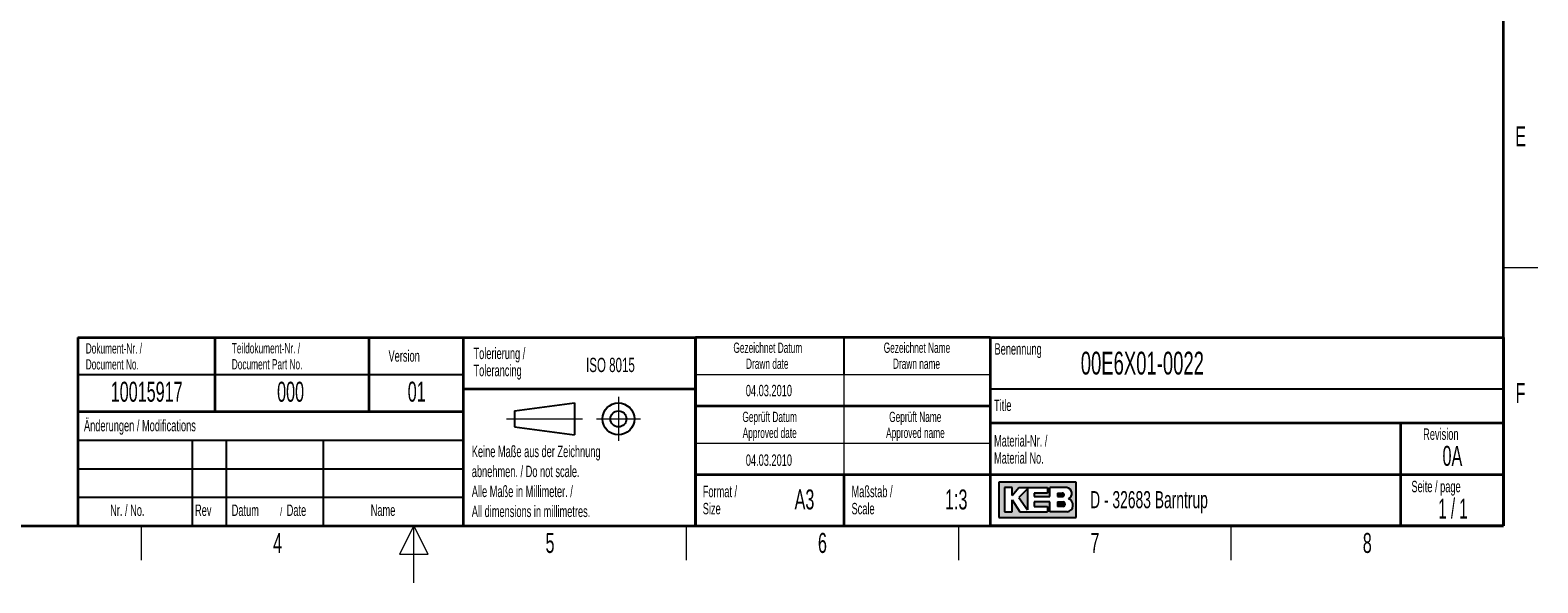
# Model space of a CAD drawing. Header units: millimetres. Extents: x 5 to 418, y 2 to 292.
# Tile 9 of 20: x 150 to 414, y 2 to 99. Entities that reach past the tile are written whole.
import ezdxf

# ---------------------------------------------------------------- set-up
doc = ezdxf.new("R2010")
doc.units = ezdxf.units.MM
doc.layers.add('SLD-0', color=7, linetype='Continuous')
doc.styles.add('SLDTEXTSTYLE0', font='TXT', dxfattribs={"width": 0.605})
doc.styles.add('SLDTEXTSTYLE1', font='TXT', dxfattribs={"width": 0.563})

msp = doc.modelspace()

# ---------------------------------------------------------------- hatches: boundary and pattern name
at = {"linetype": 'Continuous'}
h = msp.add_hatch(color=7, dxfattribs=at)
h.paths.add_polyline_path([(319.519086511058, 13.45626988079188), (333.083981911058, 13.45626988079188), (333.083981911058, 19.65736492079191), (319.519086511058, 19.65736492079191)], flags=0)
edge = h.paths.add_edge_path(flags=0)
edge.add_arc((331.3188604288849, 15.61738520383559), 1.20464082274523, -81.72003226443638, 70.1709600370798, ccw=False)
edge.add_line((331.4923410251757, 14.42530131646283), (331.480008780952, 14.42519098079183))
edge.add_line((331.480008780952, 14.42519098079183), (328.4331606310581, 14.42519098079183))
edge.add_line((328.4331606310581, 14.42519098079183), (328.4331606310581, 16.16924896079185))
edge.add_line((328.4331606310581, 16.16924896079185), (325.7201815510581, 16.16924896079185))
edge.add_line((325.7201815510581, 16.16924896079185), (325.7201815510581, 15.39411208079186))
edge.add_line((325.7201815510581, 15.39411208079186), (328.0455921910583, 15.39411208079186))
edge.add_line((328.0455921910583, 15.39411208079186), (328.0455921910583, 14.42519098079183))
edge.add_line((328.0455921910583, 14.42519098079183), (323.2009866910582, 14.42519098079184))
edge.add_line((323.2009866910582, 14.42519098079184), (321.8444971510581, 16.55681740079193))
edge.add_line((321.8444971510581, 16.55681740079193), (321.8444971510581, 14.42519098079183))
edge.add_line((321.8444971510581, 14.42519098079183), (320.4880076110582, 14.42519098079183))
edge.add_line((320.4880076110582, 14.42519098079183), (320.4880076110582, 18.68844382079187))
edge.add_line((320.4880076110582, 18.68844382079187), (321.8444971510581, 18.68844382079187))
edge.add_line((321.8444971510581, 18.68844382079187), (321.8444971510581, 17.33195428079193))
edge.add_line((321.8444971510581, 17.33195428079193), (323.0072024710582, 18.68844382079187))
edge.add_line((323.0072024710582, 18.68844382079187), (328.0455921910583, 18.68844382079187))
edge.add_line((328.0455921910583, 18.68844382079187), (328.0455921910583, 17.71952272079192))
edge.add_line((328.0455921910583, 17.71952272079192), (325.7201815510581, 17.71952272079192))
edge.add_line((325.7201815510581, 17.71952272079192), (325.7201815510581, 17.13817006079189))
edge.add_line((325.7201815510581, 17.13817006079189), (328.4331606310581, 17.13817006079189))
edge.add_line((328.4331606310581, 17.13817006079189), (328.4331606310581, 18.68844382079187))
edge.add_line((328.4331606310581, 18.68844382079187), (331.4242487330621, 18.68844382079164))
edge.add_line((331.4242487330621, 18.68844382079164), (331.4256482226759, 18.68844382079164))
edge.add_line((331.4256482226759, 18.68844382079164), (331.4259454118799, 18.68845828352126))
edge.add_arc((331.2860949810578, 17.67430640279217), 1.023749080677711, -64.45894120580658, 82.14849338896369, ccw=False)
msp.add_hatch(color=7, dxfattribs=at).paths.add_polyline_path([(324.5574762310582, 14.81275942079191), (324.557476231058, 18.49465960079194), (323.0072024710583, 16.94438584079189)], flags=0)
h = msp.add_hatch(color=7, dxfattribs=at)
edge = h.paths.add_edge_path(flags=0)
edge.add_line((329.7896501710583, 17.13817006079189), (330.6013652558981, 17.13817006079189))
edge.add_arc((330.6568434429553, 17.42884639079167), 0.2959232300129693, 259.1945394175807, 460.8054605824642)
edge.add_line((330.6013652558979, 17.71952272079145), (329.7896501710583, 17.71952272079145))
edge.add_line((329.7896501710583, 17.71952272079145), (329.7896501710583, 17.13817006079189))
h = msp.add_hatch(color=7, dxfattribs=at)
edge = h.paths.add_edge_path(flags=0)
edge.add_line((329.7896501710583, 15.39411208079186), (330.7588584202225, 15.39411208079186))
edge.add_arc((330.7588584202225, 15.78168052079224), 0.3875684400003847, 270.0000000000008, 450.0000000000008)
edge.add_line((330.7588584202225, 16.16924896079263), (330.7386620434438, 16.16924896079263))
edge.add_line((330.7386620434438, 16.16924896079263), (329.7896501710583, 16.16924896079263))
edge.add_line((329.7896501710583, 16.16924896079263), (329.7896501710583, 15.39411208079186))

# ---------------------------------------------------------------- linework, layer by layer
at = {"layer": 'SLD-0', "lineweight": 35}
for p, q in [((408, 12), (408, 282.5)), ((158.116731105, 45.0000000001), (225.616731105, 45.0000000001)), ((158.116731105, 45.0000000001), (158.116731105, 32.0000000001)), ((182.116731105, 45.0000000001), (182.116731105, 32.0000000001)), ((209.116731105, 45.0000000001), (209.116731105, 32.0000000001)), ((225.616731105, 45.0000000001), (225.616731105, 32.0000000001)), ((225.616731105, 45), (266.3304509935, 45)), ((225.616731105, 45), (225.616731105, 36)), ((266.3304509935, 12), (266.3304509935, 45)), ((266.3304509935, 45), (266.3304509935, 12)), ((318, 45), (266.3304509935, 45)), ((318, 45), (318, 12)), ((318, 45), (318, 40.1053465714)), ((318, 45), (408, 45)), ((318, 45), (318, 12)), ((408, 45), (408, 12)), ((225.616731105, 36), (266.3304509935, 36)), ((225.616731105, 36), (225.616731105, 12)), ((158.116731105, 31.9999999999), (158.116731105, 12)), ((158.116731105, 31.9999999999), (225.616731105, 31.9999999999)), ((225.616731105, 31.9999999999), (225.616731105, 12)), ((266.3304509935, 33), (318, 33)), ((408, 30), (318, 30)), ((390, 12), (390, 30)), ((266.3304509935, 21), (318, 21)), ((292.3304509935, 21), (292.3304509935, 12)), ((318, 21), (390, 21)), ((390, 21), (408, 21)), ((26, 12), (408, 12)), ((158.116731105, 12), (225.616731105, 12)), ((225.616731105, 12), (266.3304509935, 12)), ((266.3304509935, 12), (318, 12)), ((408, 12), (318, 12))]:
    msp.add_line(p, q, dxfattribs=at)
at = {"layer": 'SLD-0', "lineweight": 18}
for p, q in [((408, 57.25), (414, 57.25)), ((266.3304509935, 38.5), (318, 38.5)), ((292.3304509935, 38.5), (292.3304509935, 33)), ((252.8396209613, 34.5746449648), (252.8396209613, 26.8746449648)), ((292.3304509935, 33), (292.3304509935, 26.5)), ((233.2396209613, 30.7246449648), (246.5396209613, 30.7246449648)), ((248.9896209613, 30.7246449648), (256.6896209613, 30.7246449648)), ((266.3304509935, 26.5), (318, 26.5)), ((292.3304509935, 26.5), (292.3304509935, 21)), ((169.25, 6), (169.25, 12)), ((217, 12), (214.5, 7)), ((217, 2), (217, 12)), ((219.5, 7), (217, 12)), ((264.75, 6), (264.75, 12)), ((312.5, 6), (312.5, 12)), ((360.25, 6), (360.25, 12)), ((214.5, 7), (219.5, 7))]:
    msp.add_line(p, q, dxfattribs=at)
at = {"layer": 'SLD-0'}
for p, q in [((292.3304509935, 45), (292.3304509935, 38.5)), ((158.116731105, 38.5000000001), (225.616731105, 38.5000000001)), ((318, 36), (408, 36)), ((158.116731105, 27), (225.616731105, 27)), ((178.116731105, 27), (178.116731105, 12)), ((184.116731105, 27), (184.116731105, 12)), ((201.116731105, 27), (201.116731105, 12)), ((158.116731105, 22), (225.616731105, 22)), ((331.4242487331, 18.6884438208), (331.4256482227, 18.6884438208)), ((331.4256482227, 18.6884438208), (331.4259454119, 18.6884582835)), ((158.116731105, 17), (225.616731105, 17)), ((331.480008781, 14.4251909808), (331.4923410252, 14.4253013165))]:
    msp.add_line(p, q, dxfattribs=at)
at = {"layer": 'SLD-0', "lineweight": 25}
for p, q in [((158.116731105, 32.0000000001), (225.616731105, 32.0000000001)), ((234.6396209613, 32.1246449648), (245.1396209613, 33.5246449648)), ((234.6396209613, 32.1246449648), (234.6396209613, 29.3246449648)), ((245.1396209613, 33.5246449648), (245.1396209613, 27.9246449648)), ((234.6396209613, 29.3246449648), (245.1396209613, 27.9246449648))]:
    msp.add_line(p, q, dxfattribs=at)
at = {"layer": 'SLD-0', "linetype": 'Continuous'}
for p, q in [((333.0839819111, 19.6573649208), (319.5190865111, 19.6573649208)), ((319.5190865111, 19.6573649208), (319.5190865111, 13.4562698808)), ((321.8444971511, 18.6884438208), (320.4880076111, 18.6884438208)), ((320.4880076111, 18.6884438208), (320.4880076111, 14.4251909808)), ((321.8444971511, 17.3319542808), (323.0072024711, 18.6884438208)), ((321.8444971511, 17.3319542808), (321.8444971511, 18.6884438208)), ((323.0072024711, 18.6884438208), (328.0455921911, 18.6884438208)), ((328.0455921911, 18.6884438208), (328.0455921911, 17.7195227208)), ((331.4242487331, 18.6884438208), (328.4331606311, 18.6884438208)), ((328.4331606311, 17.1381700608), (328.4331606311, 18.6884438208)), ((331.4242487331, 18.6884438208), (331.4256482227, 18.6884438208)), ((331.4256482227, 18.6884438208), (331.4259454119, 18.6884582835)), ((333.0839819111, 13.4562698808), (333.0839819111, 19.6573649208)), ((321.8444971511, 14.4251909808), (321.8444971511, 16.5568174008)), ((321.8444971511, 16.5568174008), (323.2009866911, 14.4251909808)), ((324.5574762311, 18.4946596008), (323.0072024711, 16.9443858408)), ((323.0072024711, 16.9443858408), (324.5574762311, 14.8127594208)), ((324.5574762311, 18.4946596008), (324.5574762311, 14.8127594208)), ((325.7201815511, 17.7195227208), (325.7201815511, 17.1381700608)), ((328.0455921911, 17.7195227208), (325.7201815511, 17.7195227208)), ((325.7201815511, 17.1381700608), (328.4331606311, 17.1381700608)), ((325.7201815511, 16.1692489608), (325.7201815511, 15.3941120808)), ((328.4331606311, 16.1692489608), (325.7201815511, 16.1692489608)), ((328.4331606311, 14.4251909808), (328.4331606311, 16.1692489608)), ((329.7896501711, 17.7195227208), (330.6013652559, 17.7195227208)), ((329.7896501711, 17.7195227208), (329.7896501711, 17.1381700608)), ((329.7896501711, 17.1381700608), (330.6013652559, 17.1381700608)), ((329.7896501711, 16.1692489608), (330.7588584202, 16.1692489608)), ((329.7896501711, 16.1692489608), (329.7896501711, 15.3941120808)), ((330.7386620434, 16.1692489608), (330.7588584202, 16.1692489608)), ((319.5190865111, 13.4562698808), (333.0839819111, 13.4562698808)), ((320.4880076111, 14.4251909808), (321.8444971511, 14.4251909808)), ((323.2009866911, 14.4251909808), (328.0455921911, 14.4251909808)), ((325.7201815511, 15.3941120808), (328.0455921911, 15.3941120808)), ((328.0455921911, 15.3941120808), (328.0455921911, 14.4251909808)), ((331.480008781, 14.4251909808), (328.4331606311, 14.4251909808)), ((330.7588584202, 15.3941120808), (329.7896501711, 15.3941120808)), ((331.480008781, 14.4251909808), (331.4923410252, 14.4253013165))]:
    msp.add_line(p, q, dxfattribs=at)
at = {"layer": 'SLD-0', "lineweight": 25}
for radius in [2.799999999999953, 1.399999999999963]:
    msp.add_circle((252.8396209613, 30.7246449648), radius, dxfattribs=at)
at = {"layer": 'SLD-0', "linetype": 'Continuous'}
for centre, radius, start, end in [((331.2860949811, 17.6743064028), 1.023749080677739, 295.5410587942, 82.148493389), ((330.656843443, 17.4288463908), 0.2959232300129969, 259.1945394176, 100.8054605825), ((330.7588584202, 15.7816805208), 0.3875684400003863, 270, 90), ((331.3188604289, 15.6173852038), 1.204640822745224, 278.2799677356, 70.1709600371)]:
    msp.add_arc(centre, radius, start, end, dxfattribs=at)

# ---------------------------------------------------------------- texts
at = {"layer": 'SLD-0'}
for s, insert, char_height, attachment_point, style in [('E', (410.9815679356, 82.0010772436), 3.5, 2, 'SLDTEXTSTYLE0'), ('Dokument-Nr. /', (159.4706948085, 43.9891162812), 1.8, 1, 'SLDTEXTSTYLE0'), ('Teildokument-Nr. /', (185.0721201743, 44.0073193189), 1.8, 1, 'SLDTEXTSTYLE0'), ('Version', (212.5452394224, 42.7601484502), 2, 1, 'SLDTEXTSTYLE0'), ('Tolerierung /', (227.4390961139, 43.2172116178), 2, 1, 'SLDTEXTSTYLE0'), ('Gezeichnet Datum', (279.0254468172, 44.103942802), 1.8, 2, 'SLDTEXTSTYLE0'), ('Gezeichnet Name', (305.1708434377, 44.1039425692), 1.8, 2, 'SLDTEXTSTYLE0'), ('Benennung', (318.7636716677, 43.9908879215), 2, 1, 'SLDTEXTSTYLE0'), ('00E6X01-0022', (333.8826865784, 42.5045188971), 4, 1, 'SLDTEXTSTYLE0'), ('Document No.', (159.4706948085, 41.189116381), 1.8, 1, 'SLDTEXTSTYLE0'), ('Document Part No.', (185.0721201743, 41.2073194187), 1.8, 1, 'SLDTEXTSTYLE0'), ('Tolerancing', (227.4390961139, 40.2172115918), 2, 1, 'SLDTEXTSTYLE0'), ('ISO 8015', (247.1715762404, 41.4342036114), 2.5, 1, 'SLDTEXTSTYLE0'), ('Drawn date', (278.9302899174, 41.3039429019), 1.8, 2, 'SLDTEXTSTYLE0'), ('Drawn name', (305.0870934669, 41.303942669), 1.8, 2, 'SLDTEXTSTYLE0'), ('10015917', (170.1557203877, 37.2429898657), 3.5, 2, 'SLDTEXTSTYLE0'), ('000', (195.3766861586, 37.2429898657), 3.5, 2, 'SLDTEXTSTYLE0'), ('01', (217.4850808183, 37.2527124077), 3.5, 2, 'SLDTEXTSTYLE0'), ('F', (410.9536166, 37.0010772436), 3.5, 2, 'SLDTEXTSTYLE0'), ('04.03.2010', (279.2203041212, 36.6989570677), 2, 2, 'SLDTEXTSTYLE0'), ('Geprüft Datum', (279.349366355, 31.9851255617), 1.8, 2, 'SLDTEXTSTYLE0'), ('Geprüft Name', (304.8761939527, 31.9851255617), 1.8, 2, 'SLDTEXTSTYLE0'), ('Title', (318.6797653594, 34.1107265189), 2, 1, 'SLDTEXTSTYLE0'), ('Änderungen / Modifications', (159.1698388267, 30.5619096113), 2, 1, 'SLDTEXTSTYLE0'), ('Approved date', (279.3620221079, 29.1851256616), 1.8, 2, 'SLDTEXTSTYLE0'), ('Approved name', (304.900256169, 29.1851256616), 1.8, 2, 'SLDTEXTSTYLE0'), ('Revision', (393.8965220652, 29.0591225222), 2, 1, 'SLDTEXTSTYLE0'), ('Material-Nr. /', (318.6797653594, 27.8878268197), 2, 1, 'SLDTEXTSTYLE0'), ('Keine Maße aus der Zeichnung', (227.1404191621, 26.0307047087), 2, 1, 'SLDTEXTSTYLE0'), ('04.03.2010', (279.2203041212, 24.5048723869), 2, 2, 'SLDTEXTSTYLE0'), ('Material No.', (318.6797653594, 24.8878267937), 2, 1, 'SLDTEXTSTYLE0'), ('0A', (399.0228237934, 26.0023621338), 3.5, 2, 'SLDTEXTSTYLE0'), ('abnehmen. / Do not scale.', (227.1404191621, 22.5307046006), 2, 1, 'SLDTEXTSTYLE0'), ('Alle Maße in Millimeter. /', (227.1404191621, 19.0307044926), 2, 1, 'SLDTEXTSTYLE0'), ('Format /', (267.6250939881, 19.0115942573), 2, 1, 'SLDTEXTSTYLE0'), ('Maßstab /', (293.7028556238, 19.0115944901), 2, 1, 'SLDTEXTSTYLE0'), ('Seite / page', (391.8390568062, 19.8830679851), 2, 1, 'SLDTEXTSTYLE0'), ('Nr. / No.', (163.7531858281, 15.7243863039), 2, 1, 'SLDTEXTSTYLE0'), ('Size', (267.6250939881, 16.0115942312), 2, 1, 'SLDTEXTSTYLE0'), ('A3', (285.4514616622, 18.3608999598), 3.5, 2, 'SLDTEXTSTYLE0'), ('Scale', (293.7028556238, 16.011594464), 2, 1, 'SLDTEXTSTYLE0'), ('1:3', (312.0485231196, 18.3609001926), 3.5, 2, 'SLDTEXTSTYLE0'), ('D - 32683 Barntrup', (335.5202035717, 18.0786992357), 3, 1, 'SLDTEXTSTYLE0'), ('1 / 1', (399.1297679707, 16.7706515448), 3.5, 2, 'SLDTEXTSTYLE1'), ('Rev', (178.6350602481, 15.7243863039), 2, 1, 'SLDTEXTSTYLE0'), ('Datum', (185.0629406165, 15.7243863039), 2, 1, 'SLDTEXTSTYLE0'), ('/', (193.5459265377, 15.2242968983), 1.5, 1, 'SLDTEXTSTYLE0'), ('Date', (194.7021767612, 15.7243863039), 2, 1, 'SLDTEXTSTYLE0'), ('Name', (209.4275491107, 15.7290047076), 2, 1, 'SLDTEXTSTYLE0'), ('All dimensions in millimetres.', (227.1404191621, 15.5307043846), 2, 1, 'SLDTEXTSTYLE0'), ('4', (193.1027123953, 10.7429955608), 3.5, 2, 'SLDTEXTSTYLE0'), ('5', (240.8527123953, 10.7429955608), 3.5, 2, 'SLDTEXTSTYLE0'), ('6', (288.6027123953, 10.7429955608), 3.5, 2, 'SLDTEXTSTYLE0'), ('7', (336.3527123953, 10.7429955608), 3.5, 2, 'SLDTEXTSTYLE0'), ('8', (384.1027123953, 10.7429955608), 3.5, 2, 'SLDTEXTSTYLE0')]:
    msp.add_mtext(s, dxfattribs=dict(at, insert=insert, char_height=char_height, attachment_point=attachment_point, style=style))

doc.saveas('drawing.dxf')
